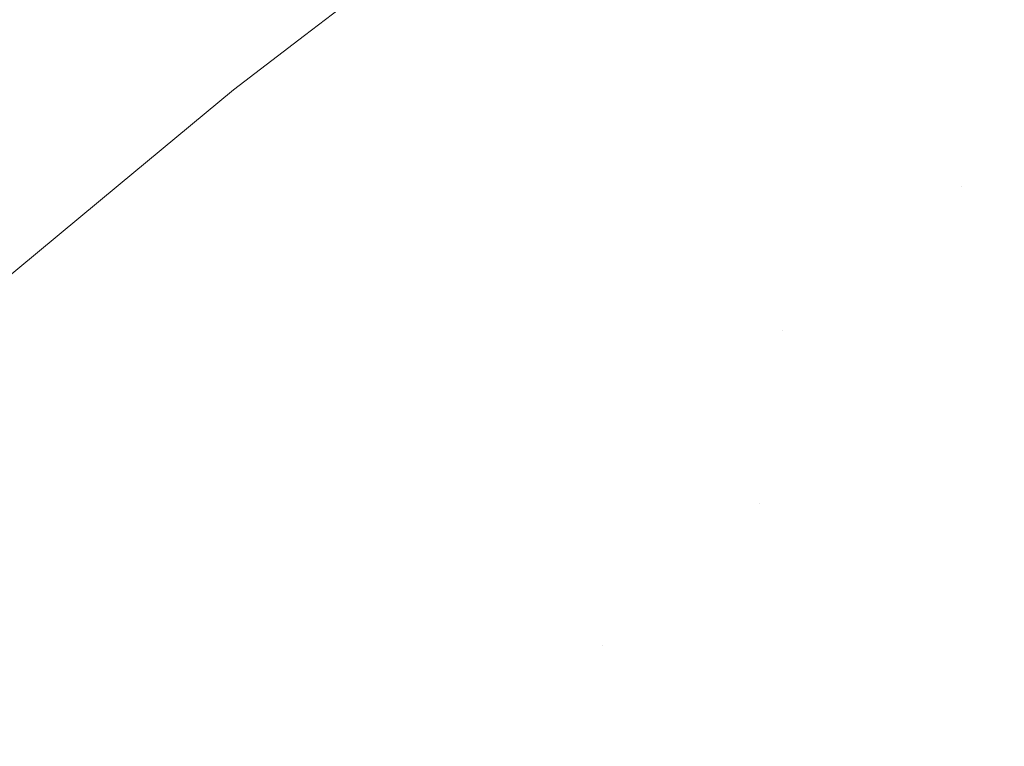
# Model space of a CAD drawing. Header units: centimetres. Extents: x -62 to 63, y 4 to 6.
# Tile 91 of 256: x -62.0617 to -62.04837, y 5.93846 to 5.94828. Entities that reach past the tile are written whole.
import ezdxf

# ---------------------------------------------------------------- set-up
doc = ezdxf.new("R2010")
doc.units = ezdxf.units.CM
doc.header["$LTSCALE"] = 2.54
doc.layers.add('Lucido design-1', color=7, linetype='Continuous')

# ---------------------------------------------------------------- blocks, each defined once
blk = doc.blocks.new('Gruppo-4-1')
at = {"color": 7, "linetype": 'Continuous', "lineweight": 9}
for points, invisible_edges in [([(-62.055154, 5.950105, -2276.320608), (-62.054804, 5.950387, -2276.32217), (-62.057841, 5.948067, -2276.32217), (-62.057827, 5.948076, -2276.320608)], 13), ([(-62.057841, 5.948067, -2276.32217), (-62.054804, 5.950387, -2276.32217), (-62.054804, 5.950387, -2276.92217), (-62.057841, 5.948067, -2276.92217)], 10), ([(-62.057827, 5.948076, -2276.923732), (-62.057841, 5.948067, -2276.92217), (-62.054804, 5.950387, -2276.92217), (-62.055154, 5.950105, -2276.923732)], 13), ([(-62.057827, 5.948076, -2276.320608), (-62.057751, 5.948059, -2276.319046), (-62.055079, 5.950087, -2276.319046), (-62.055154, 5.950105, -2276.320608)], 15), ([(-62.055154, 5.950105, -2276.923732), (-62.055079, 5.950087, -2276.925294), (-62.057751, 5.948059, -2276.925294), (-62.057827, 5.948076, -2276.923732)], 15), ([(-62.054955, 5.950057, -2276.317485), (-62.055079, 5.950087, -2276.319046), (-62.057751, 5.948059, -2276.319046), (-62.057625, 5.948029, -2276.317485)], 15), ([(-62.057625, 5.948029, -2276.926855), (-62.057751, 5.948059, -2276.925294), (-62.055079, 5.950087, -2276.925294), (-62.054955, 5.950057, -2276.926855)], 15), ([(-62.057625, 5.948029, -2276.317485), (-62.057449, 5.947989, -2276.315926), (-62.054781, 5.950014, -2276.315926), (-62.054955, 5.950057, -2276.317485)], 15), ([(-62.054955, 5.950057, -2276.926855), (-62.054781, 5.950014, -2276.928414), (-62.057449, 5.947989, -2276.928414), (-62.057625, 5.948029, -2276.926855)], 15), ([(-62.054558, 5.949959, -2276.314369), (-62.054781, 5.950014, -2276.315926), (-62.057449, 5.947989, -2276.315926), (-62.057223, 5.947936, -2276.314369)], 15), ([(-62.057223, 5.947936, -2276.929971), (-62.057449, 5.947989, -2276.928414), (-62.054781, 5.950014, -2276.928414), (-62.054558, 5.949959, -2276.929971)], 15), ([(-62.057223, 5.947936, -2276.314369), (-62.056947, 5.947872, -2276.312816), (-62.054285, 5.949893, -2276.312816), (-62.054558, 5.949959, -2276.314369)], 15), ([(-62.054558, 5.949959, -2276.929971), (-62.054285, 5.949893, -2276.931524), (-62.056947, 5.947872, -2276.931524), (-62.057223, 5.947936, -2276.929971)], 15), ([(-62.053964, 5.949814, -2276.311265), (-62.054285, 5.949893, -2276.312816), (-62.056947, 5.947872, -2276.312816), (-62.056621, 5.947797, -2276.311265)], 15), ([(-62.056621, 5.947797, -2276.933075), (-62.056947, 5.947872, -2276.931524), (-62.054285, 5.949893, -2276.931524), (-62.053964, 5.949814, -2276.933075)], 15), ([(-62.056621, 5.947797, -2276.311265), (-62.056246, 5.94771, -2276.309719), (-62.053593, 5.949723, -2276.309719), (-62.053964, 5.949814, -2276.311265)], 15), ([(-62.053964, 5.949814, -2276.933075), (-62.053593, 5.949723, -2276.934621), (-62.056246, 5.94771, -2276.934621), (-62.056621, 5.947797, -2276.933075)], 15), ([(-62.053174, 5.94962, -2276.308177), (-62.053593, 5.949723, -2276.309719), (-62.056246, 5.94771, -2276.309719), (-62.055821, 5.947611, -2276.308177)], 15), ([(-62.055821, 5.947611, -2276.936163), (-62.056246, 5.94771, -2276.934621), (-62.053593, 5.949723, -2276.934621), (-62.053174, 5.94962, -2276.936163)], 15), ([(-62.055821, 5.947611, -2276.308177), (-62.055348, 5.947501, -2276.30664), (-62.052707, 5.949506, -2276.30664), (-62.053174, 5.94962, -2276.308177)], 15), ([(-62.053174, 5.94962, -2276.936163), (-62.052707, 5.949506, -2276.9377), (-62.055348, 5.947501, -2276.9377), (-62.055821, 5.947611, -2276.936163)], 15), ([(-62.052191, 5.94938, -2276.305108), (-62.052707, 5.949506, -2276.30664), (-62.055348, 5.947501, -2276.30664), (-62.054826, 5.94738, -2276.305108)], 15), ([(-62.054826, 5.94738, -2276.939231), (-62.055348, 5.947501, -2276.9377), (-62.052707, 5.949506, -2276.9377), (-62.052191, 5.94938, -2276.939231)], 15), ([(-62.054826, 5.94738, -2276.305108), (-62.054255, 5.947248, -2276.303583), (-62.051629, 5.949242, -2276.303583), (-62.052191, 5.94938, -2276.305108)], 15), ([(-62.052191, 5.94938, -2276.939231), (-62.051629, 5.949242, -2276.940757), (-62.054255, 5.947248, -2276.940757), (-62.054826, 5.94738, -2276.939231)], 15), ([(-62.051019, 5.949092, -2276.302065), (-62.051629, 5.949242, -2276.303583), (-62.054255, 5.947248, -2276.303583), (-62.053637, 5.947105, -2276.302065)], 15), ([(-62.053637, 5.947105, -2276.942275), (-62.054255, 5.947248, -2276.940757), (-62.051629, 5.949242, -2276.940757), (-62.051019, 5.949092, -2276.942275)], 15), ([(-62.053637, 5.947105, -2276.302065), (-62.052972, 5.94695, -2276.300554), (-62.050362, 5.948932, -2276.300554), (-62.051019, 5.949092, -2276.302065)], 15), ([(-62.051019, 5.949092, -2276.942275), (-62.050362, 5.948932, -2276.943786), (-62.052972, 5.94695, -2276.943786), (-62.053637, 5.947105, -2276.942275)], 15), ([(-62.049659, 5.948759, -2276.29905), (-62.050362, 5.948932, -2276.300554), (-62.052972, 5.94695, -2276.300554), (-62.05226, 5.946785, -2276.29905)], 15), ([(-62.05226, 5.946785, -2276.94529), (-62.052972, 5.94695, -2276.943786), (-62.050362, 5.948932, -2276.943786), (-62.049659, 5.948759, -2276.94529)], 15), ([(-62.05226, 5.946785, -2276.29905), (-62.051501, 5.946609, -2276.297555), (-62.04891, 5.948576, -2276.297555), (-62.049659, 5.948759, -2276.29905)], 15), ([(-62.049659, 5.948759, -2276.94529), (-62.04891, 5.948576, -2276.946785), (-62.051501, 5.946609, -2276.946785), (-62.05226, 5.946785, -2276.94529)], 15), ([(-62.048116, 5.948382, -2276.296068), (-62.04891, 5.948576, -2276.297555), (-62.051501, 5.946609, -2276.297555), (-62.050697, 5.946423, -2276.296068)], 15), ([(-62.050697, 5.946423, -2276.948272), (-62.051501, 5.946609, -2276.946785), (-62.04891, 5.948576, -2276.946785), (-62.048116, 5.948382, -2276.948272)], 15), ([(-62.050697, 5.946423, -2276.296068), (-62.049847, 5.946225, -2276.29459), (-62.047277, 5.948176, -2276.29459), (-62.048116, 5.948382, -2276.296068)], 15), ([(-62.048116, 5.948382, -2276.948272), (-62.047277, 5.948176, -2276.94975), (-62.049847, 5.946225, -2276.94975), (-62.050697, 5.946423, -2276.948272)], 15), ([(-62.046394, 5.94796, -2276.293122), (-62.047277, 5.948176, -2276.29459), (-62.049847, 5.946225, -2276.29459), (-62.048953, 5.946018, -2276.293122)], 15), ([(-62.048953, 5.946018, -2276.951217), (-62.049847, 5.946225, -2276.94975), (-62.047277, 5.948176, -2276.94975), (-62.046394, 5.94796, -2276.951217)], 15), ([(-62.060354, 5.946049, -2276.320608), (-62.057827, 5.948076, -2276.320608), (-62.058804, 5.947332, -2276.32217)], 11), ([(-62.060354, 5.946049, -2276.320608), (-62.060278, 5.946033, -2276.319046), (-62.057751, 5.948059, -2276.319046), (-62.057827, 5.948076, -2276.320608)], 15), ([(-62.058804, 5.947332, -2276.92217), (-62.057827, 5.948076, -2276.923732), (-62.060354, 5.946049, -2276.923732)], 11), ([(-62.057827, 5.948076, -2276.923732), (-62.057751, 5.948059, -2276.925294), (-62.060278, 5.946033, -2276.925294), (-62.060354, 5.946049, -2276.923732)], 15), ([(-62.057625, 5.948029, -2276.317485), (-62.057751, 5.948059, -2276.319046), (-62.060278, 5.946033, -2276.319046), (-62.06015, 5.946005, -2276.317485)], 15), ([(-62.06015, 5.946005, -2276.926855), (-62.060278, 5.946033, -2276.925294), (-62.057751, 5.948059, -2276.925294), (-62.057625, 5.948029, -2276.926855)], 15), ([(-62.06015, 5.946005, -2276.317485), (-62.059972, 5.945966, -2276.315926), (-62.057449, 5.947989, -2276.315926), (-62.057625, 5.948029, -2276.317485)], 15), ([(-62.057625, 5.948029, -2276.926855), (-62.057449, 5.947989, -2276.928414), (-62.059972, 5.945966, -2276.928414), (-62.06015, 5.946005, -2276.926855)], 15), ([(-62.057223, 5.947936, -2276.314369), (-62.057449, 5.947989, -2276.315926), (-62.059972, 5.945966, -2276.315926), (-62.059743, 5.945915, -2276.314369)], 15), ([(-62.059743, 5.945915, -2276.929971), (-62.059972, 5.945966, -2276.928414), (-62.057449, 5.947989, -2276.928414), (-62.057223, 5.947936, -2276.929971)], 15), ([(-62.057827, 5.948076, -2276.320608), (-62.057841, 5.948067, -2276.32217), (-62.058804, 5.947332, -2276.32217)], 9), ([(-62.058804, 5.947332, -2276.92217), (-62.057841, 5.948067, -2276.92217), (-62.057827, 5.948076, -2276.923732)], 10), ([(-62.057841, 5.948067, -2276.92217), (-62.058804, 5.947332, -2276.92217), (-62.058804, 5.947332, -2276.32217), (-62.057841, 5.948067, -2276.32217)], 10), ([(-62.059743, 5.945915, -2276.314369), (-62.059464, 5.945854, -2276.312816), (-62.056947, 5.947872, -2276.312816), (-62.057223, 5.947936, -2276.314369)], 15), ([(-62.057223, 5.947936, -2276.929971), (-62.056947, 5.947872, -2276.931524), (-62.059464, 5.945854, -2276.931524), (-62.059743, 5.945915, -2276.929971)], 15), ([(-62.056621, 5.947797, -2276.311265), (-62.056947, 5.947872, -2276.312816), (-62.059464, 5.945854, -2276.312816), (-62.059134, 5.945782, -2276.311265)], 15), ([(-62.059134, 5.945782, -2276.933075), (-62.059464, 5.945854, -2276.931524), (-62.056947, 5.947872, -2276.931524), (-62.056621, 5.947797, -2276.933075)], 15), ([(-62.046394, 5.94796, -2276.293122), (-62.048953, 5.946018, -2276.293122), (-62.048014, 5.9458, -2276.291665), (-62.046759, 5.946766, -2276.291665)], 15), ([(-62.046394, 5.94796, -2276.951217), (-62.045468, 5.947733, -2276.952675), (-62.048014, 5.9458, -2276.952675), (-62.048953, 5.946018, -2276.951217)], 15), ([(-62.059134, 5.945782, -2276.311265), (-62.058754, 5.945698, -2276.309719), (-62.056246, 5.94771, -2276.309719), (-62.056621, 5.947797, -2276.311265)], 15), ([(-62.056621, 5.947797, -2276.933075), (-62.056246, 5.94771, -2276.934621), (-62.058754, 5.945698, -2276.934621), (-62.059134, 5.945782, -2276.933075)], 15), ([(-62.055821, 5.947611, -2276.308177), (-62.056246, 5.94771, -2276.309719), (-62.058754, 5.945698, -2276.309719), (-62.058324, 5.945604, -2276.308177)], 15), ([(-62.058324, 5.945604, -2276.936163), (-62.058754, 5.945698, -2276.934621), (-62.056246, 5.94771, -2276.934621), (-62.055821, 5.947611, -2276.936163)], 15), ([(-62.058324, 5.945604, -2276.308177), (-62.057845, 5.945499, -2276.30664), (-62.055348, 5.947501, -2276.30664), (-62.055821, 5.947611, -2276.308177)], 15), ([(-62.055821, 5.947611, -2276.936163), (-62.055348, 5.947501, -2276.9377), (-62.057845, 5.945499, -2276.9377), (-62.058324, 5.945604, -2276.936163)], 15), ([(-62.054826, 5.94738, -2276.305108), (-62.055348, 5.947501, -2276.30664), (-62.057845, 5.945499, -2276.30664), (-62.057316, 5.945383, -2276.305108)], 15), ([(-62.057316, 5.945383, -2276.939231), (-62.057845, 5.945499, -2276.9377), (-62.055348, 5.947501, -2276.9377), (-62.054826, 5.94738, -2276.939231)], 15), ([(-62.058804, 5.947332, -2276.32217), (-62.060365, 5.946038, -2276.32217), (-62.060354, 5.946049, -2276.320608)], 10), ([(-62.060365, 5.946038, -2276.32217), (-62.058804, 5.947332, -2276.32217), (-62.058804, 5.947332, -2276.92217), (-62.060365, 5.946038, -2276.92217)], 10), ([(-62.060354, 5.946049, -2276.923732), (-62.060365, 5.946038, -2276.92217), (-62.058804, 5.947332, -2276.92217)], 9), ([(-62.057316, 5.945383, -2276.305108), (-62.056739, 5.945256, -2276.303583), (-62.054255, 5.947248, -2276.303583), (-62.054826, 5.94738, -2276.305108)], 15), ([(-62.054826, 5.94738, -2276.939231), (-62.054255, 5.947248, -2276.940757), (-62.056739, 5.945256, -2276.940757), (-62.057316, 5.945383, -2276.939231)], 15), ([(-62.053637, 5.947105, -2276.302065), (-62.054255, 5.947248, -2276.303583), (-62.056739, 5.945256, -2276.303583), (-62.056114, 5.945119, -2276.302065)], 15), ([(-62.056114, 5.945119, -2276.942275), (-62.056739, 5.945256, -2276.940757), (-62.054255, 5.947248, -2276.940757), (-62.053637, 5.947105, -2276.942275)], 15), ([(-62.056114, 5.945119, -2276.302065), (-62.05544, 5.944971, -2276.300554), (-62.052972, 5.94695, -2276.300554), (-62.053637, 5.947105, -2276.302065)], 15), ([(-62.053637, 5.947105, -2276.942275), (-62.052972, 5.94695, -2276.943786), (-62.05544, 5.944971, -2276.943786), (-62.056114, 5.945119, -2276.942275)], 15), ([(-62.05226, 5.946785, -2276.29905), (-62.052972, 5.94695, -2276.300554), (-62.05544, 5.944971, -2276.300554), (-62.054719, 5.944813, -2276.29905)], 15), ([(-62.054719, 5.944813, -2276.94529), (-62.05544, 5.944971, -2276.943786), (-62.052972, 5.94695, -2276.943786), (-62.05226, 5.946785, -2276.94529)], 15), ([(-62.054719, 5.944813, -2276.29905), (-62.053951, 5.944644, -2276.297555), (-62.051501, 5.946609, -2276.297555), (-62.05226, 5.946785, -2276.29905)], 15), ([(-62.05226, 5.946785, -2276.94529), (-62.051501, 5.946609, -2276.946785), (-62.053951, 5.944644, -2276.946785), (-62.054719, 5.944813, -2276.94529)], 15), ([(-62.050697, 5.946423, -2276.296068), (-62.051501, 5.946609, -2276.297555), (-62.053951, 5.944644, -2276.297555), (-62.053137, 5.944466, -2276.296068)], 15), ([(-62.053137, 5.944466, -2276.948272), (-62.053951, 5.944644, -2276.946785), (-62.051501, 5.946609, -2276.946785), (-62.050697, 5.946423, -2276.948272)], 15), ([(-62.053137, 5.944466, -2276.296068), (-62.052277, 5.944277, -2276.29459), (-62.049847, 5.946225, -2276.29459), (-62.050697, 5.946423, -2276.296068)], 15), ([(-62.050697, 5.946423, -2276.948272), (-62.049847, 5.946225, -2276.94975), (-62.052277, 5.944277, -2276.94975), (-62.053137, 5.944466, -2276.948272)], 15), ([(-62.048953, 5.946018, -2276.293122), (-62.049847, 5.946225, -2276.29459), (-62.052277, 5.944277, -2276.29459), (-62.051371, 5.944078, -2276.293122)], 15), ([(-62.051371, 5.944078, -2276.951217), (-62.052277, 5.944277, -2276.94975), (-62.049847, 5.946225, -2276.94975), (-62.048953, 5.946018, -2276.951217)], 15), ([(-62.062334, 5.944406, -2276.32217), (-62.062739, 5.944027, -2276.320608), (-62.060354, 5.946049, -2276.320608)], 11), ([(-62.062739, 5.944027, -2276.320608), (-62.062662, 5.944011, -2276.319046), (-62.060278, 5.946033, -2276.319046), (-62.060354, 5.946049, -2276.320608)], 15), ([(-62.060354, 5.946049, -2276.923732), (-62.062739, 5.944027, -2276.923732), (-62.062334, 5.944406, -2276.92217)], 11), ([(-62.060354, 5.946049, -2276.923732), (-62.060278, 5.946033, -2276.925294), (-62.062662, 5.944011, -2276.925294), (-62.062739, 5.944027, -2276.923732)], 15), ([(-62.06015, 5.946005, -2276.317485), (-62.060278, 5.946033, -2276.319046), (-62.062662, 5.944011, -2276.319046), (-62.062533, 5.943984, -2276.317485)], 15), ([(-62.062533, 5.943984, -2276.926855), (-62.062662, 5.944011, -2276.925294), (-62.060278, 5.946033, -2276.925294), (-62.06015, 5.946005, -2276.926855)], 15), ([(-62.062533, 5.943984, -2276.317485), (-62.062352, 5.943947, -2276.315926), (-62.059972, 5.945966, -2276.315926), (-62.06015, 5.946005, -2276.317485)], 15), ([(-62.06015, 5.946005, -2276.926855), (-62.059972, 5.945966, -2276.928414), (-62.062352, 5.943947, -2276.928414), (-62.062533, 5.943984, -2276.926855)], 15), ([(-62.060354, 5.946049, -2276.320608), (-62.060365, 5.946038, -2276.32217), (-62.062334, 5.944406, -2276.32217)], 9), ([(-62.062334, 5.944406, -2276.92217), (-62.060365, 5.946038, -2276.92217), (-62.060354, 5.946049, -2276.923732)], 10), ([(-62.060365, 5.946038, -2276.92217), (-62.062334, 5.944406, -2276.92217), (-62.062334, 5.944406, -2276.32217), (-62.060365, 5.946038, -2276.32217)], 10), ([(-62.048953, 5.946018, -2276.293122), (-62.051371, 5.944078, -2276.293122), (-62.050421, 5.94387, -2276.291665), (-62.049235, 5.944835, -2276.291665)], 15), ([(-62.048953, 5.946018, -2276.951217), (-62.048014, 5.9458, -2276.952675), (-62.050421, 5.94387, -2276.952675), (-62.051371, 5.944078, -2276.951217)], 15), ([(-62.049235, 5.944835, -2276.291665), (-62.048014, 5.9458, -2276.291665), (-62.048953, 5.946018, -2276.293122)], 11), ([(-62.059743, 5.945915, -2276.314369), (-62.059972, 5.945966, -2276.315926), (-62.062352, 5.943947, -2276.315926), (-62.062121, 5.943899, -2276.314369)], 15), ([(-62.062121, 5.943899, -2276.929971), (-62.062352, 5.943947, -2276.928414), (-62.059972, 5.945966, -2276.928414), (-62.059743, 5.945915, -2276.929971)], 15), ([(-62.062121, 5.943899, -2276.314369), (-62.061838, 5.94384, -2276.312816), (-62.059464, 5.945854, -2276.312816), (-62.059743, 5.945915, -2276.314369)], 15), ([(-62.059743, 5.945915, -2276.929971), (-62.059464, 5.945854, -2276.931524), (-62.061838, 5.94384, -2276.931524), (-62.062121, 5.943899, -2276.929971)], 15), ([(-62.059134, 5.945782, -2276.311265), (-62.059464, 5.945854, -2276.312816), (-62.061838, 5.94384, -2276.312816), (-62.061505, 5.943771, -2276.311265)], 15), ([(-62.061505, 5.943771, -2276.933075), (-62.061838, 5.94384, -2276.931524), (-62.059464, 5.945854, -2276.931524), (-62.059134, 5.945782, -2276.933075)], 15), ([(-62.061505, 5.943771, -2276.311265), (-62.06112, 5.943691, -2276.309719), (-62.058754, 5.945698, -2276.309719), (-62.059134, 5.945782, -2276.311265)], 15), ([(-62.059134, 5.945782, -2276.933075), (-62.058754, 5.945698, -2276.934621), (-62.06112, 5.943691, -2276.934621), (-62.061505, 5.943771, -2276.933075)], 15), ([(-62.049427, 5.943652, -2276.954122), (-62.050421, 5.94387, -2276.952675), (-62.048014, 5.9458, -2276.952675), (-62.047032, 5.945573, -2276.954122)], 15), ([(-62.047032, 5.945573, -2276.290218), (-62.048014, 5.9458, -2276.291665), (-62.049235, 5.944835, -2276.291665), (-62.048247, 5.944612, -2276.290218)], 15), ([(-62.058324, 5.945604, -2276.308177), (-62.058754, 5.945698, -2276.309719), (-62.06112, 5.943691, -2276.309719), (-62.060686, 5.943601, -2276.308177)], 15), ([(-62.060686, 5.943601, -2276.936163), (-62.06112, 5.943691, -2276.934621), (-62.058754, 5.945698, -2276.934621), (-62.058324, 5.945604, -2276.936163)], 15), ([(-62.060686, 5.943601, -2276.308177), (-62.060201, 5.943501, -2276.30664), (-62.057845, 5.945499, -2276.30664), (-62.058324, 5.945604, -2276.308177)], 15), ([(-62.058324, 5.945604, -2276.936163), (-62.057845, 5.945499, -2276.9377), (-62.060201, 5.943501, -2276.9377), (-62.060686, 5.943601, -2276.936163)], 15), ([(-62.057316, 5.945383, -2276.305108), (-62.057845, 5.945499, -2276.30664), (-62.060201, 5.943501, -2276.30664), (-62.059667, 5.94339, -2276.305108)], 15), ([(-62.059667, 5.94339, -2276.939231), (-62.060201, 5.943501, -2276.9377), (-62.057845, 5.945499, -2276.9377), (-62.057316, 5.945383, -2276.939231)], 15), ([(-62.047032, 5.945573, -2276.954122), (-62.046007, 5.945335, -2276.955559), (-62.04839, 5.943424, -2276.955559), (-62.049427, 5.943652, -2276.954122)], 15), ([(-62.059667, 5.94339, -2276.305108), (-62.059083, 5.943269, -2276.303583), (-62.056739, 5.945256, -2276.303583), (-62.057316, 5.945383, -2276.305108)], 15), ([(-62.057316, 5.945383, -2276.939231), (-62.056739, 5.945256, -2276.940757), (-62.059083, 5.943269, -2276.940757), (-62.059667, 5.94339, -2276.939231)], 15), ([(-62.04731, 5.943187, -2276.956983), (-62.04839, 5.943424, -2276.955559), (-62.046007, 5.945335, -2276.955559), (-62.044941, 5.945088, -2276.956983)], 15), ([(-62.056114, 5.945119, -2276.302065), (-62.056739, 5.945256, -2276.303583), (-62.059083, 5.943269, -2276.303583), (-62.05845, 5.943137, -2276.302065)], 15), ([(-62.05845, 5.943137, -2276.942275), (-62.059083, 5.943269, -2276.940757), (-62.056739, 5.945256, -2276.940757), (-62.056114, 5.945119, -2276.942275)], 15), ([(-62.05845, 5.943137, -2276.302065), (-62.057769, 5.942996, -2276.300554), (-62.05544, 5.944971, -2276.300554), (-62.056114, 5.945119, -2276.302065)], 15), ([(-62.056114, 5.945119, -2276.942275), (-62.05544, 5.944971, -2276.943786), (-62.057769, 5.942996, -2276.943786), (-62.05845, 5.943137, -2276.942275)], 15), ([(-62.054719, 5.944813, -2276.29905), (-62.05544, 5.944971, -2276.300554), (-62.057769, 5.942996, -2276.300554), (-62.05704, 5.942845, -2276.29905)], 15), ([(-62.05704, 5.942845, -2276.94529), (-62.057769, 5.942996, -2276.943786), (-62.05544, 5.944971, -2276.943786), (-62.054719, 5.944813, -2276.94529)], 15), ([(-62.05704, 5.942845, -2276.29905), (-62.056263, 5.942684, -2276.297555), (-62.053951, 5.944644, -2276.297555), (-62.054719, 5.944813, -2276.29905)], 15), ([(-62.054719, 5.944813, -2276.94529), (-62.053951, 5.944644, -2276.946785), (-62.056263, 5.942684, -2276.946785), (-62.05704, 5.942845, -2276.94529)], 15), ([(-62.048247, 5.944612, -2276.290218), (-62.049235, 5.944835, -2276.291665), (-62.050421, 5.94387, -2276.291665), (-62.049427, 5.943652, -2276.290218)], 15), ([(-62.053137, 5.944466, -2276.296068), (-62.053951, 5.944644, -2276.297555), (-62.056263, 5.942684, -2276.297555), (-62.055439, 5.942513, -2276.296068)], 15), ([(-62.055439, 5.942513, -2276.948272), (-62.056263, 5.942684, -2276.946785), (-62.053951, 5.944644, -2276.946785), (-62.053137, 5.944466, -2276.948272)], 15), ([(-62.049427, 5.943652, -2276.290218), (-62.04839, 5.943424, -2276.288781), (-62.047216, 5.944379, -2276.288781), (-62.048247, 5.944612, -2276.290218)], 15), ([(-62.055439, 5.942513, -2276.296068), (-62.054569, 5.942333, -2276.29459), (-62.052277, 5.944277, -2276.29459), (-62.053137, 5.944466, -2276.296068)], 15), ([(-62.053137, 5.944466, -2276.948272), (-62.052277, 5.944277, -2276.94975), (-62.054569, 5.942333, -2276.94975), (-62.055439, 5.942513, -2276.948272)], 15), ([(-62.046142, 5.944137, -2276.287357), (-62.047216, 5.944379, -2276.288781), (-62.04839, 5.943424, -2276.288781), (-62.04731, 5.943187, -2276.287357)], 15), ([(-62.051371, 5.944078, -2276.293122), (-62.052277, 5.944277, -2276.29459), (-62.054569, 5.942333, -2276.29459), (-62.053654, 5.942143, -2276.293122)], 15), ([(-62.053654, 5.942143, -2276.951217), (-62.054569, 5.942333, -2276.94975), (-62.052277, 5.944277, -2276.94975), (-62.051371, 5.944078, -2276.951217)], 15), ([(-62.051371, 5.944078, -2276.293122), (-62.053654, 5.942143, -2276.293122), (-62.052693, 5.941944, -2276.291665), (-62.051574, 5.942906, -2276.291665)], 15), ([(-62.051371, 5.944078, -2276.951217), (-62.050421, 5.94387, -2276.952675), (-62.052693, 5.941944, -2276.952675), (-62.053654, 5.942143, -2276.951217)], 15), ([(-62.051574, 5.942906, -2276.291665), (-62.050421, 5.94387, -2276.291665), (-62.051371, 5.944078, -2276.293122)], 11), ([(-62.051687, 5.941735, -2276.954122), (-62.052693, 5.941944, -2276.952675), (-62.050421, 5.94387, -2276.952675), (-62.049427, 5.943652, -2276.954122)], 15), ([(-62.049427, 5.943652, -2276.290218), (-62.050421, 5.94387, -2276.291665), (-62.051574, 5.942906, -2276.291665), (-62.050574, 5.942693, -2276.290218)], 15), ([(-62.061505, 5.943771, -2276.311265), (-62.061838, 5.94384, -2276.312816), (-62.064074, 5.941832, -2276.312816), (-62.063737, 5.941766, -2276.311265)], 15), ([(-62.063737, 5.941766, -2276.933075), (-62.064074, 5.941832, -2276.931524), (-62.061838, 5.94384, -2276.931524), (-62.061505, 5.943771, -2276.933075)], 15), ([(-62.063737, 5.941766, -2276.311265), (-62.063349, 5.94169, -2276.309719), (-62.06112, 5.943691, -2276.309719), (-62.061505, 5.943771, -2276.311265)], 15), ([(-62.061505, 5.943771, -2276.933075), (-62.06112, 5.943691, -2276.934621), (-62.063349, 5.94169, -2276.934621), (-62.063737, 5.941766, -2276.933075)], 15), ([(-62.060686, 5.943601, -2276.308177), (-62.06112, 5.943691, -2276.309719), (-62.063349, 5.94169, -2276.309719), (-62.062909, 5.941604, -2276.308177)], 15), ([(-62.062909, 5.941604, -2276.936163), (-62.063349, 5.94169, -2276.934621), (-62.06112, 5.943691, -2276.934621), (-62.060686, 5.943601, -2276.936163)], 15), ([(-62.062909, 5.941604, -2276.308177), (-62.06242, 5.941509, -2276.30664), (-62.060201, 5.943501, -2276.30664), (-62.060686, 5.943601, -2276.308177)], 15), ([(-62.060686, 5.943601, -2276.936163), (-62.060201, 5.943501, -2276.9377), (-62.06242, 5.941509, -2276.9377), (-62.062909, 5.941604, -2276.936163)], 15), ([(-62.049427, 5.943652, -2276.954122), (-62.04839, 5.943424, -2276.955559), (-62.050638, 5.941518, -2276.955559), (-62.051687, 5.941735, -2276.954122)], 15), ([(-62.050574, 5.942693, -2276.290218), (-62.049531, 5.94247, -2276.288781), (-62.04839, 5.943424, -2276.288781), (-62.049427, 5.943652, -2276.290218)], 15), ([(-62.059667, 5.94339, -2276.305108), (-62.060201, 5.943501, -2276.30664), (-62.06242, 5.941509, -2276.30664), (-62.061879, 5.941403, -2276.305108)], 15), ([(-62.061879, 5.941403, -2276.939231), (-62.06242, 5.941509, -2276.9377), (-62.060201, 5.943501, -2276.9377), (-62.059667, 5.94339, -2276.939231)], 15), ([(-62.061879, 5.941403, -2276.305108), (-62.061289, 5.941287, -2276.303583), (-62.059083, 5.943269, -2276.303583), (-62.059667, 5.94339, -2276.305108)], 15), ([(-62.059667, 5.94339, -2276.939231), (-62.059083, 5.943269, -2276.940757), (-62.061289, 5.941287, -2276.940757), (-62.061879, 5.941403, -2276.939231)], 15), ([(-62.049546, 5.941291, -2276.956983), (-62.050638, 5.941518, -2276.955559), (-62.04839, 5.943424, -2276.955559), (-62.04731, 5.943187, -2276.956983)], 15), ([(-62.04731, 5.943187, -2276.287357), (-62.04839, 5.943424, -2276.288781), (-62.049531, 5.94247, -2276.288781), (-62.048445, 5.942239, -2276.287357)], 15), ([(-62.05845, 5.943137, -2276.302065), (-62.059083, 5.943269, -2276.303583), (-62.061289, 5.941287, -2276.303583), (-62.06065, 5.941162, -2276.302065)], 15), ([(-62.06065, 5.941162, -2276.942275), (-62.061289, 5.941287, -2276.940757), (-62.059083, 5.943269, -2276.940757), (-62.05845, 5.943137, -2276.942275)], 15), ([(-62.04731, 5.943187, -2276.956983), (-62.046188, 5.942941, -2276.958396), (-62.048412, 5.941056, -2276.958396), (-62.049546, 5.941291, -2276.956983)], 15), ([(-62.048445, 5.942239, -2276.287357), (-62.047316, 5.941998, -2276.285944), (-62.046188, 5.942941, -2276.285944), (-62.04731, 5.943187, -2276.287357)], 15), ([(-62.06065, 5.941162, -2276.302065), (-62.059962, 5.941027, -2276.300554), (-62.057769, 5.942996, -2276.300554), (-62.05845, 5.943137, -2276.302065)], 15), ([(-62.05845, 5.943137, -2276.942275), (-62.057769, 5.942996, -2276.943786), (-62.059962, 5.941027, -2276.943786), (-62.06065, 5.941162, -2276.942275)], 15), ([(-62.05704, 5.942845, -2276.29905), (-62.057769, 5.942996, -2276.300554), (-62.059962, 5.941027, -2276.300554), (-62.059225, 5.940883, -2276.29905)], 15), ([(-62.059225, 5.940883, -2276.94529), (-62.059962, 5.941027, -2276.943786), (-62.057769, 5.942996, -2276.943786), (-62.05704, 5.942845, -2276.94529)], 15), ([(-62.047235, 5.940812, -2276.959797), (-62.048412, 5.941056, -2276.958396), (-62.046188, 5.942941, -2276.958396), (-62.045026, 5.942686, -2276.959797)], 15), ([(-62.059225, 5.940883, -2276.29905), (-62.05844, 5.940729, -2276.297555), (-62.056263, 5.942684, -2276.297555), (-62.05704, 5.942845, -2276.29905)], 15), ([(-62.05704, 5.942845, -2276.94529), (-62.056263, 5.942684, -2276.946785), (-62.05844, 5.940729, -2276.946785), (-62.059225, 5.940883, -2276.94529)], 15), ([(-62.050574, 5.942693, -2276.290218), (-62.051574, 5.942906, -2276.291665), (-62.052693, 5.941944, -2276.291665), (-62.051687, 5.941735, -2276.290218)], 15), ([(-62.055439, 5.942513, -2276.296068), (-62.056263, 5.942684, -2276.297555), (-62.05844, 5.940729, -2276.297555), (-62.057607, 5.940567, -2276.296068)], 15), ([(-62.057607, 5.940567, -2276.948272), (-62.05844, 5.940729, -2276.946785), (-62.056263, 5.942684, -2276.946785), (-62.055439, 5.942513, -2276.948272)], 15), ([(-62.051687, 5.941735, -2276.290218), (-62.050638, 5.941518, -2276.288781), (-62.049531, 5.94247, -2276.288781), (-62.050574, 5.942693, -2276.290218)], 15), ([(-62.057607, 5.940567, -2276.296068), (-62.056728, 5.940394, -2276.29459), (-62.054569, 5.942333, -2276.29459), (-62.055439, 5.942513, -2276.296068)], 15), ([(-62.055439, 5.942513, -2276.948272), (-62.054569, 5.942333, -2276.94975), (-62.056728, 5.940394, -2276.94975), (-62.057607, 5.940567, -2276.948272)], 15), ([(-62.048445, 5.942239, -2276.287357), (-62.049531, 5.94247, -2276.288781), (-62.050638, 5.941518, -2276.288781), (-62.049546, 5.941291, -2276.287357)], 15), ([(-62.053654, 5.942143, -2276.293122), (-62.054569, 5.942333, -2276.29459), (-62.056728, 5.940394, -2276.29459), (-62.055803, 5.940213, -2276.293122)], 15), ([(-62.055803, 5.940213, -2276.951217), (-62.056728, 5.940394, -2276.94975), (-62.054569, 5.942333, -2276.94975), (-62.053654, 5.942143, -2276.951217)], 15), ([(-62.055803, 5.940213, -2276.293122), (-62.054832, 5.940023, -2276.291665), (-62.052693, 5.941944, -2276.291665), (-62.053654, 5.942143, -2276.293122)], 15), ([(-62.053654, 5.942143, -2276.951217), (-62.052693, 5.941944, -2276.952675), (-62.054832, 5.940023, -2276.952675), (-62.055803, 5.940213, -2276.951217)], 15), ([(-62.049546, 5.941291, -2276.287357), (-62.048412, 5.941056, -2276.285944), (-62.047316, 5.941998, -2276.285944), (-62.048445, 5.942239, -2276.287357)], 15), ([(-62.046147, 5.941748, -2276.284543), (-62.047316, 5.941998, -2276.285944), (-62.048412, 5.941056, -2276.285944), (-62.047235, 5.940812, -2276.284543)], 15), ([(-62.051687, 5.941735, -2276.290218), (-62.052693, 5.941944, -2276.291665), (-62.054832, 5.940023, -2276.291665), (-62.053816, 5.939824, -2276.290218)], 15), ([(-62.053816, 5.939824, -2276.954122), (-62.054832, 5.940023, -2276.952675), (-62.052693, 5.941944, -2276.952675), (-62.051687, 5.941735, -2276.954122)], 15), ([(-62.051687, 5.941735, -2276.290218), (-62.053816, 5.939824, -2276.290218), (-62.052755, 5.939617, -2276.288781), (-62.051713, 5.940566, -2276.288781)], 15), ([(-62.051687, 5.941735, -2276.954122), (-62.050638, 5.941518, -2276.955559), (-62.052755, 5.939617, -2276.955559), (-62.053816, 5.939824, -2276.954122)], 15), ([(-62.051713, 5.940566, -2276.288781), (-62.050638, 5.941518, -2276.288781), (-62.051687, 5.941735, -2276.290218)], 11), ([(-62.051652, 5.939401, -2276.956983), (-62.052755, 5.939617, -2276.955559), (-62.050638, 5.941518, -2276.955559), (-62.049546, 5.941291, -2276.956983)], 15), ([(-62.049546, 5.941291, -2276.287357), (-62.050638, 5.941518, -2276.288781), (-62.051713, 5.940566, -2276.288781), (-62.050615, 5.940345, -2276.287357)], 15), ([(-62.063959, 5.939424, -2276.305108), (-62.063363, 5.939314, -2276.303583), (-62.061289, 5.941287, -2276.303583), (-62.061879, 5.941403, -2276.305108)], 15), ([(-62.061879, 5.941403, -2276.939231), (-62.061289, 5.941287, -2276.940757), (-62.063363, 5.939314, -2276.940757), (-62.063959, 5.939424, -2276.939231)], 15), ([(-62.06065, 5.941162, -2276.302065), (-62.061289, 5.941287, -2276.303583), (-62.063363, 5.939314, -2276.303583), (-62.062717, 5.939195, -2276.302065)], 15), ([(-62.062717, 5.939195, -2276.942275), (-62.063363, 5.939314, -2276.940757), (-62.061289, 5.941287, -2276.940757), (-62.06065, 5.941162, -2276.942275)], 15), ([(-62.049546, 5.941291, -2276.956983), (-62.048412, 5.941056, -2276.958396), (-62.050505, 5.939176, -2276.958396), (-62.051652, 5.939401, -2276.956983)], 15), ([(-62.050615, 5.940345, -2276.287357), (-62.049474, 5.940115, -2276.285944), (-62.048412, 5.941056, -2276.285944), (-62.049546, 5.941291, -2276.287357)], 15), ([(-62.062717, 5.939195, -2276.302065), (-62.062022, 5.939066, -2276.300554), (-62.059962, 5.941027, -2276.300554), (-62.06065, 5.941162, -2276.302065)], 15), ([(-62.06065, 5.941162, -2276.942275), (-62.059962, 5.941027, -2276.943786), (-62.062022, 5.939066, -2276.943786), (-62.062717, 5.939195, -2276.942275)], 15), ([(-62.049316, 5.938944, -2276.959797), (-62.050505, 5.939176, -2276.958396), (-62.048412, 5.941056, -2276.958396), (-62.047235, 5.940812, -2276.959797)], 15), ([(-62.047235, 5.940812, -2276.284543), (-62.048412, 5.941056, -2276.285944), (-62.049474, 5.940115, -2276.285944), (-62.048292, 5.939877, -2276.284543)], 15), ([(-62.059225, 5.940883, -2276.29905), (-62.059962, 5.941027, -2276.300554), (-62.062022, 5.939066, -2276.300554), (-62.061278, 5.938929, -2276.29905)], 15), ([(-62.061278, 5.938929, -2276.94529), (-62.062022, 5.939066, -2276.943786), (-62.059962, 5.941027, -2276.943786), (-62.059225, 5.940883, -2276.94529)], 15), ([(-62.061278, 5.938929, -2276.29905), (-62.060485, 5.938783, -2276.297555), (-62.05844, 5.940729, -2276.297555), (-62.059225, 5.940883, -2276.29905)], 15), ([(-62.059225, 5.940883, -2276.94529), (-62.05844, 5.940729, -2276.946785), (-62.060485, 5.938783, -2276.946785), (-62.061278, 5.938929, -2276.94529)], 15), ([(-62.047235, 5.940812, -2276.959797), (-62.046018, 5.940559, -2276.961185), (-62.048086, 5.938703, -2276.961185), (-62.049316, 5.938944, -2276.959797)], 15), ([(-62.057607, 5.940567, -2276.296068), (-62.05844, 5.940729, -2276.297555), (-62.060485, 5.938783, -2276.297555), (-62.059644, 5.938628, -2276.296068)], 15), ([(-62.059644, 5.938628, -2276.948272), (-62.060485, 5.938783, -2276.946785), (-62.05844, 5.940729, -2276.946785), (-62.057607, 5.940567, -2276.948272)], 15), ([(-62.059644, 5.938628, -2276.296068), (-62.058756, 5.938464, -2276.29459), (-62.056728, 5.940394, -2276.29459), (-62.057607, 5.940567, -2276.296068)], 15), ([(-62.057607, 5.940567, -2276.948272), (-62.056728, 5.940394, -2276.94975), (-62.058756, 5.938464, -2276.94975), (-62.059644, 5.938628, -2276.948272)], 15), ([(-62.050615, 5.940345, -2276.287357), (-62.051713, 5.940566, -2276.288781), (-62.052755, 5.939617, -2276.288781), (-62.051652, 5.939401, -2276.287357)], 15), ([(-62.055803, 5.940213, -2276.293122), (-62.056728, 5.940394, -2276.29459), (-62.058756, 5.938464, -2276.29459), (-62.057822, 5.938291, -2276.293122)], 15), ([(-62.057822, 5.938291, -2276.951217), (-62.058756, 5.938464, -2276.94975), (-62.056728, 5.940394, -2276.94975), (-62.055803, 5.940213, -2276.951217)], 15), ([(-62.051652, 5.939401, -2276.287357), (-62.050505, 5.939176, -2276.285944), (-62.049474, 5.940115, -2276.285944), (-62.050615, 5.940345, -2276.287357)], 15), ([(-62.057822, 5.938291, -2276.293122), (-62.056841, 5.93811, -2276.291665), (-62.054832, 5.940023, -2276.291665), (-62.055803, 5.940213, -2276.293122)], 15), ([(-62.055803, 5.940213, -2276.951217), (-62.054832, 5.940023, -2276.952675), (-62.056841, 5.93811, -2276.952675), (-62.057822, 5.938291, -2276.951217)], 15), ([(-62.048292, 5.939877, -2276.284543), (-62.049474, 5.940115, -2276.285944), (-62.050505, 5.939176, -2276.285944), (-62.049316, 5.938944, -2276.284543)], 15), ([(-62.053816, 5.939824, -2276.290218), (-62.054832, 5.940023, -2276.291665), (-62.056841, 5.93811, -2276.291665), (-62.055815, 5.937921, -2276.290218)], 15), ([(-62.055815, 5.937921, -2276.954122), (-62.056841, 5.93811, -2276.952675), (-62.054832, 5.940023, -2276.952675), (-62.053816, 5.939824, -2276.954122)], 15), ([(-62.049316, 5.938944, -2276.284543), (-62.048086, 5.938703, -2276.283155), (-62.047068, 5.93963, -2276.283155), (-62.048292, 5.939877, -2276.284543)], 15), ([(-62.053816, 5.939824, -2276.290218), (-62.055815, 5.937921, -2276.290218), (-62.054744, 5.937724, -2276.288781), (-62.053766, 5.938669, -2276.288781)], 15), ([(-62.053816, 5.939824, -2276.954122), (-62.052755, 5.939617, -2276.955559), (-62.054744, 5.937724, -2276.955559), (-62.055815, 5.937921, -2276.954122)], 15), ([(-62.053766, 5.938669, -2276.288781), (-62.052755, 5.939617, -2276.288781), (-62.053816, 5.939824, -2276.290218)], 11), ([(-62.05363, 5.937518, -2276.956983), (-62.054744, 5.937724, -2276.955559), (-62.052755, 5.939617, -2276.955559), (-62.051652, 5.939401, -2276.956983)], 15), ([(-62.051652, 5.939401, -2276.287357), (-62.052755, 5.939617, -2276.288781), (-62.053766, 5.938669, -2276.288781), (-62.052656, 5.938458, -2276.287357)], 15), ([(-62.051652, 5.939401, -2276.956983), (-62.050505, 5.939176, -2276.958396), (-62.052472, 5.937304, -2276.958396), (-62.05363, 5.937518, -2276.956983)], 15), ([(-62.052656, 5.938458, -2276.287357), (-62.051504, 5.938239, -2276.285944), (-62.050505, 5.939176, -2276.285944), (-62.051652, 5.939401, -2276.287357)], 15), ([(-62.061278, 5.938929, -2276.29905), (-62.062022, 5.939066, -2276.300554), (-62.063953, 5.937115, -2276.300554), (-62.063202, 5.936984, -2276.29905)], 15), ([(-62.063202, 5.936984, -2276.94529), (-62.063953, 5.937115, -2276.943786), (-62.062022, 5.939066, -2276.943786), (-62.061278, 5.938929, -2276.94529)], 15), ([(-62.051271, 5.937083, -2276.959797), (-62.052472, 5.937304, -2276.958396), (-62.050505, 5.939176, -2276.958396), (-62.049316, 5.938944, -2276.959797)], 15), ([(-62.049316, 5.938944, -2276.284543), (-62.050505, 5.939176, -2276.285944), (-62.051504, 5.938239, -2276.285944), (-62.050309, 5.938012, -2276.284543)], 15), ([(-62.063202, 5.936984, -2276.29905), (-62.062402, 5.936846, -2276.297555), (-62.060485, 5.938783, -2276.297555), (-62.061278, 5.938929, -2276.29905)], 15), ([(-62.061278, 5.938929, -2276.94529), (-62.060485, 5.938783, -2276.946785), (-62.062402, 5.936846, -2276.946785), (-62.063202, 5.936984, -2276.94529)], 15), ([(-62.049316, 5.938944, -2276.959797), (-62.048086, 5.938703, -2276.961185), (-62.050029, 5.936853, -2276.961185), (-62.051271, 5.937083, -2276.959797)], 15), ([(-62.050309, 5.938012, -2276.284543), (-62.049073, 5.937777, -2276.283155), (-62.048086, 5.938703, -2276.283155), (-62.049316, 5.938944, -2276.284543)], 15), ([(-62.059644, 5.938628, -2276.296068), (-62.060485, 5.938783, -2276.297555), (-62.062402, 5.936846, -2276.297555), (-62.061554, 5.936698, -2276.296068)], 15), ([(-62.061554, 5.936698, -2276.948272), (-62.062402, 5.936846, -2276.946785), (-62.060485, 5.938783, -2276.946785), (-62.059644, 5.938628, -2276.948272)], 15), ([(-62.052656, 5.938458, -2276.287357), (-62.053766, 5.938669, -2276.288781), (-62.054744, 5.937724, -2276.288781), (-62.05363, 5.937518, -2276.287357)], 15), ([(-62.048746, 5.936617, -2276.96256), (-62.050029, 5.936853, -2276.961185), (-62.048086, 5.938703, -2276.961185), (-62.046816, 5.938454, -2276.96256)], 15), ([(-62.046816, 5.938454, -2276.28178), (-62.048086, 5.938703, -2276.283155), (-62.049073, 5.937777, -2276.283155), (-62.047796, 5.937534, -2276.28178)], 15), ([(-62.061554, 5.936698, -2276.296068), (-62.060658, 5.936543, -2276.29459), (-62.058756, 5.938464, -2276.29459), (-62.059644, 5.938628, -2276.296068)], 15), ([(-62.059644, 5.938628, -2276.948272), (-62.058756, 5.938464, -2276.94975), (-62.060658, 5.936543, -2276.94975), (-62.061554, 5.936698, -2276.948272)], 15), ([(-62.057822, 5.938291, -2276.293122), (-62.058756, 5.938464, -2276.29459), (-62.060658, 5.936543, -2276.29459), (-62.059715, 5.936379, -2276.293122)], 15), ([(-62.059715, 5.936379, -2276.951217), (-62.060658, 5.936543, -2276.94975), (-62.058756, 5.938464, -2276.94975), (-62.057822, 5.938291, -2276.951217)], 15), ([(-62.05363, 5.937518, -2276.287357), (-62.052472, 5.937304, -2276.285944), (-62.051504, 5.938239, -2276.285944), (-62.052656, 5.938458, -2276.287357)], 15)]:
    blk.add_3dface(points, dxfattribs=dict(at, invisible_edges=invisible_edges))
blk = doc.blocks.new('Gruppo-5-1')
at = {"color": 7}
blk.add_blockref('Gruppo-4-1', (0, 0), dxfattribs=at)

msp = doc.modelspace()

# ---------------------------------------------------------------- block references
at = {"layer": 'Lucido design-1', "color": 7}
msp.add_blockref('Gruppo-5-1', (0, 0), dxfattribs=at)

doc.saveas('drawing.dxf')
